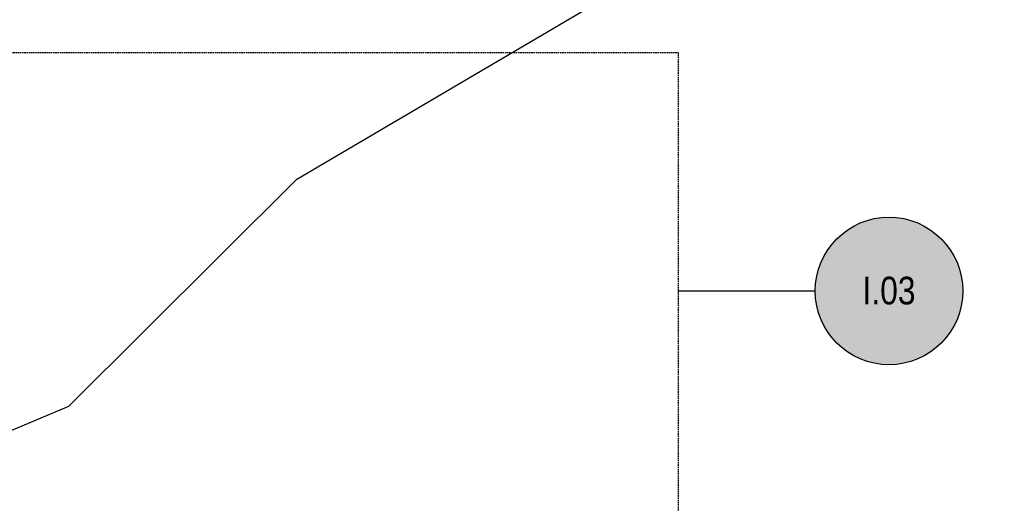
# Model space of a CAD drawing. Extents: x -7 to 1611950, y -7 to 575670.
# Tile 20 of 25: x 1609926 to 1610092, y 575156 to 575238. Entities that reach past the tile are written whole.
import ezdxf
from ezdxf.enums import TextEntityAlignment as Align

# ---------------------------------------------------------------- set-up
doc = ezdxf.new("R2010")
doc.units = 0
doc.header["$MEASUREMENT"] = 0
doc.linetypes.add('HIDDEN', pattern=[0.375, 0.25, -0.125])
doc.layers.add('L-ANNO-KEYN', color=2, linetype='Continuous', lineweight=25)
doc.layers.add('L-ANNO-SCRN', color=9, linetype='Continuous', lineweight=25)
for name, color, linetype in [('L-ANNO-MACH', 7, 'HIDDEN'), ('L-ANNO-MACH-OVERALL', 7, 'HIDDEN'), ('X-XREF-SURV', 252, 'Continuous')]:
    doc.layers.add(name, color=color, linetype=linetype)
doc.styles.add('2001_018K_04-26-04$0$LEROY', font='simplex.shx')
doc.styles.add('X-HLVM1S', font='ARIALN.TTF')
doc.linetypes.add('SMALL_GAS', pattern='A,0.25,-0.15,["G",2001_018K_04-26-04$0$LEROY,S=0.08,R=0,X=-0.1,Y=-0.04],-0.05,0.25', length=0.7)

# ---------------------------------------------------------------- blocks, each defined once
blk = doc.blocks.new('*U105')
at = {"layer": 'L-ANNO-KEYN', "true_color": 0xffffff}
h = blk.add_hatch(color=7, dxfattribs=at)
edge = h.paths.add_edge_path()
edge.add_arc((0, 0.0005), 0.25, 0, 360)
at = {"layer": 'L-ANNO-KEYN'}
blk.add_line((-0.7144, 0), (-0.25, 0), dxfattribs=at)
blk.add_circle((0, 0), 0.25, dxfattribs=at)
at = {"layer": 'L-ANNO-KEYN', "style": 'X-HLVM1S', "flags": 8}
blk.add_attdef('SHEET#', text='', height=0.0938, dxfattribs=at).set_placement((0, 0.0014), align=Align.MIDDLE_CENTER)
blk = doc.blocks.new('viewports_Rebid')
at = {"layer": 'L-ANNO-MACH-OVERALL'}
blk.add_lwpolyline([(50.23, 152.87), (50.23, 163.09), (370.23, 163.09), (370.23, -26.91), (136.75, -26.91)], dxfattribs=at)

msp = doc.modelspace()

# ---------------------------------------------------------------- hatches: boundary and pattern name
at = {"layer": 'L-ANNO-SCRN', "ltscale": 0.01}
h = msp.add_hatch(dxfattribs=at)
h.set_pattern_fill('DOTS', color=256, scale=5)
edge = h.paths.add_edge_path()
edge.add_arc((1610026.59007, 575245.22718), 125.82739, 248.1677951, 273.9558157, ccw=False)
edge.add_arc((1609950.94836, 575056.03983), 77.92136, 68.2710086, 102.6344505)
edge.add_arc((1609917.08583, 575207.21508), 77, 275.7211204, 282.6165897, ccw=False)
edge.add_arc((1609916.80234, 575206.36585), 76.18414, 227.0819488, 275.9969379, ccw=False)
edge.add_arc((1609770.85436, 575048.56228), 138.7646, 47.3192613, 90.6127919)
edge.add_line((1609769.37026, 575187.31894), (1609768.08758, 575183.10505))
edge.add_arc((1609768.21841, 575068.10645), 114.99867, 39.5483207, 90.0651833, ccw=False)
edge.add_arc((1609907.81296, 575185.15104), 67.18057, 220.7149466, 227.4497629)
edge.add_line((1609862.38301, 575135.66014), (1609865.20125, 575136.33613))
edge.add_line((1609865.20125, 575136.33613), (1609869.75152, 575133.7029))
edge.add_line((1609869.75152, 575133.7029), (1609872.97439, 575132.18751))
edge.add_line((1609872.97439, 575132.18751), (1609874.83975, 575130.75672))
edge.add_line((1609874.83975, 575130.75672), (1609877.4632, 575126.72654))
edge.add_line((1609877.4632, 575126.72654), (1609877.26727, 575125.31635))
edge.add_arc((1609907.81296, 575185.15104), 67.18057, 242.9556309, 279.5863305)
edge.add_arc((1609950.24011, 574993.05002), 129.67758, 100.0904184, 103.9396683, ccw=False)
edge.add_arc((1609956.66011, 575113.58927), 30, 166.2461209, 179.7026783)
edge.add_arc((1609939.93491, 574929.2218), 185, 90.0814631, 94.1147074, ccw=False)
edge.add_arc((1609956.66011, 575113.58927), 17, 148.3635636, 177.8682869, ccw=False)
edge.add_arc((1609950.24761, 574977.73048), 145, 81.4083489, 93.1869673, ccw=False)
edge.add_arc((1609956.66011, 575113.58927), 17, -8.3246588, 26.2317528, ccw=False)
edge.add_arc((1609939.64731, 574929.24812), 185, 75.4289213, 79.4621657, ccw=False)
edge.add_arc((1609956.66011, 575113.58927), 30, 349.8409504, 367.6782713)
edge.add_arc((1610026.77692, 575246.41523), 135, 252.5932015, 253.5208797)
edge.add_arc((1610026.77692, 575246.41523), 135, 253.5208797, 273.8223148)
edge.add_line((1610035.77636, 575111.71553), (1610035.24306, 575119.69773))

# ---------------------------------------------------------------- linework, layer by layer
at = {"layer": 'X-XREF-SURV', "color": 1, "linetype": 'SMALL_GAS'}
msp.add_polyline3d([(1609825.31526, 575073.58583, 788.55), (1609835.68694, 575081.75638, 787.8), (1609845.39546, 575091.23953, 785), (1609853.80362, 575102.26566, 783.9), (1609865.08474, 575121.96753, 785.8), (1609867.32015, 575128.45055, 781.6), (1609871.35409, 575135.70737, 774.7), (1609875.30251, 575142.4141, 770.5), (1609878.9944, 575149.63857, 766.55), (1609933.88852, 575172.71697, 761.33), (1609972.47121, 575211.19665, 760.5), (1610040.48106, 575251.22384, 756.35), (1610084.4847, 575314.3395, 753.35), (1610150.93875, 575372.71167, 751.35), (1610215.375, 575432.238, 752.32)], dxfattribs=at)

# ---------------------------------------------------------------- block references
at = {"layer": 'L-ANNO-MACH'}
msp.add_blockref('viewports_Rebid', (1609666.84858, 575069.5638), dxfattribs=at)
at = {"layer": 'L-ANNO-MACH-OVERALL', "xscale": 50, "yscale": 50, "zscale": 50}
msp.add_blockref('*U105', (1610072.79427, 575192.25033), dxfattribs=at).add_auto_attribs({'SHEET#': 'I.03'})

doc.saveas('drawing.dxf')
